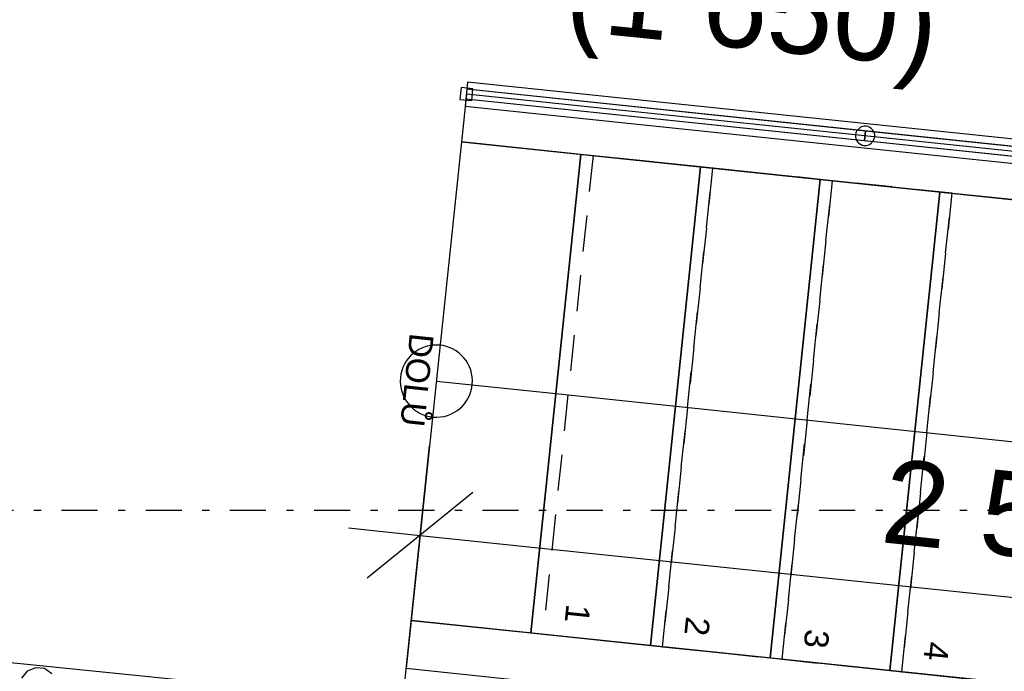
# Model space of a CAD drawing. Extents: x -12025 to 39812, y -30157 to 12.
# Tile 21 of 59: x 14479 to 16526, y -11444 to -10090. Entities that reach past the tile are written whole.
import ezdxf

# ---------------------------------------------------------------- set-up
doc = ezdxf.new("R2010")
doc.units = 0
doc.header["$MEASUREMENT"] = 0
doc.linetypes.add('Čerchovaná S', pattern=[175, 75, -42.5, 15, -42.5])
doc.linetypes.add('Čárkovaná S', pattern=[125, 75, -50])
doc.layers.add('OÚ Dukovany půdorys kóty 2NP', color=7, linetype='Continuous')
doc.layers.add('OÚ Dukovany půdorys podklad 2NP', color=7, linetype='Continuous')
doc.styles.add('Arial', font='txt')

msp = doc.modelspace()

# ---------------------------------------------------------------- linework, layer by layer
at = {"layer": 'OÚ Dukovany půdorys kóty 2NP', "color": 1, "linetype": 'Continuous'}
for p, q in [((15280.4, -11459.9), (15331.2, -10975.1)), ((15421.5, -11072.5), (15201.8, -11250.6)), ((15162.5, -11145.9), (15311.7, -11161.6)), ((15311.7, -11161.6), (17798, -11422.1)), ((15311.7, -11161.6), (17798, -11422.1))]:
    msp.add_line(p, q, dxfattribs=at)
at = {"layer": 'OÚ Dukovany půdorys podklad 2NP', "color": 1, "linetype": 'Continuous'}
for p, q in [((15410.4, -10219.2), (15405.2, -10269)), ((15410.4, -10219.2), (15405.2, -10269)), ((15410.4, -10219.2), (15405.2, -10269)), ((17896.8, -10479.8), (15410.4, -10219.2)), ((17896.8, -10479.8), (15410.4, -10219.2)), ((17896.8, -10479.8), (15410.4, -10219.2)), ((15407.8, -10244.1), (15397.4, -10343.6)), ((15408.8, -10234.2), (15406.8, -10254.1)), ((15408.8, -10234.2), (15406.8, -10254.1)), ((15406.8, -10254.1), (17893.1, -10514.6)), ((15406.8, -10254.1), (16235.6, -10340.9)), ((17894.2, -10504.7), (15407.8, -10244.1)), ((17895.2, -10494.7), (15408.8, -10234.2)), ((16237.6, -10321), (15408.8, -10234.2)), ((15405.2, -10269), (17891.6, -10529.5)), ((15405.2, -10269), (17891.6, -10529.5)), ((15405.2, -10269), (17891.6, -10529.5)), ((17066.4, -10407.9), (16237.6, -10321)), ((15397.4, -10343.6), (15293.1, -11338.1)), ((15397.4, -10343.6), (17883.8, -10604.1)), ((15646, -10369.6), (15397.4, -10343.6)), ((16235.6, -10340.9), (17064.3, -10427.8)), ((15541.8, -11364.2), (15646, -10369.6)), ((15646, -10369.6), (15541.8, -11364.2)), ((15894.7, -10395.7), (15646, -10369.6)), ((15790.4, -11390.2), (15894.7, -10395.7)), ((15894.7, -10395.7), (15790.4, -11390.2)), ((16143.3, -10421.7), (15894.7, -10395.7)), ((16039.1, -11416.3), (16143.3, -10421.7)), ((16143.3, -10421.7), (16039.1, -11416.3)), ((16391.9, -10447.8), (16143.3, -10421.7)), ((16287.7, -11442.3), (16391.9, -10447.8)), ((16391.9, -10447.8), (16287.7, -11442.3)), ((16640.6, -10473.8), (16391.9, -10447.8)), ((15345.3, -10840.8), (15593.9, -10866.9)), ((15593.9, -10866.9), (17583, -11075.4)), ((15293.1, -11338.1), (15282.7, -11437.6)), ((17779.5, -11598.7), (15293.1, -11338.1)), ((15293.1, -11338.1), (15541.8, -11364.2)), ((15541.8, -11364.2), (15790.4, -11390.2)), ((15513.1, -11532.6), (14120.4, -11392.1)), ((15790.4, -11390.2), (16039.1, -11416.3)), ((16039.1, -11416.3), (16287.7, -11442.3)), ((15282.7, -11437.6), (17769.1, -11698.1)), ((16287.7, -11442.3), (16536.3, -11468.4))]:
    msp.add_line(p, q, dxfattribs=at)
at = {"layer": 'OÚ Dukovany půdorys podklad 2NP', "color": 154, "linetype": 'Čerchovaná S'}
msp.add_line((5291.2, -11108.8), (22769.7, -11108.8), dxfattribs=at)
at = {"layer": 'OÚ Dukovany půdorys podklad 2NP', "color": 21, "linetype": 'Continuous'}
for p, q in [((14512.1, -11436.6), (14495, -11443.7)), ((14530.6, -11438.5), (14512.1, -11436.6)), ((14546, -11448.9), (14530.6, -11438.5)), ((14495, -11443.7), (14483.2, -11458))]:
    msp.add_line(p, q, dxfattribs=at)
at = {"layer": 'OÚ Dukovany půdorys podklad 2NP', "color": 1, "linetype": 'Continuous'}
for points in [[(15396.7, -10230.4), (15394.1, -10255.2), (15418.9, -10257.8), (15421.5, -10233)], [(15408.8, -10234.2), (15406.8, -10254.1), (16235.6, -10340.9), (16237.6, -10321)], [(15408.8, -10234.2), (15406.8, -10254.1), (16235.6, -10340.9), (16237.6, -10321)], [(15408.8, -10234.2), (15406.8, -10254.1), (16235.6, -10340.9), (16237.6, -10321)], [(16237.6, -10321), (16235.6, -10340.9), (17064.3, -10427.8), (17066.4, -10407.9)], [(16237.6, -10321), (16235.6, -10340.9), (17064.3, -10427.8), (17066.4, -10407.9)], [(16237.6, -10321), (16235.6, -10340.9), (17064.3, -10427.8), (17066.4, -10407.9)]]:
    msp.add_lwpolyline(points, close=True, dxfattribs=at)
for points in [[(16238.7, -10311.1, 0.414214), (16216.7, -10328.9)], [(16256.5, -10333, 0.414214), (16238.7, -10311.1)], [(16216.7, -10328.9, 0.414214), (16234.5, -10350.9)], [(16234.5, -10350.9, 0.414214), (16256.5, -10333)]]:
    msp.add_lwpolyline(points, format="xyb", dxfattribs=at)
at = {"layer": 'OÚ Dukovany půdorys podklad 2NP', "color": 1, "linetype": 'Čárkovaná S'}
for points in [[(15671, -10372.2), (15566.8, -11366.8), (15815.4, -11392.8), (15919.6, -10398.3)], [(15919.6, -10398.3), (15815.4, -11392.8), (16064, -11418.9), (16168.3, -10424.3)], [(16168.3, -10424.3), (16064, -11418.9), (16312.7, -11445), (16416.9, -10450.4)], [(16416.9, -10450.4), (16312.7, -11445), (16561.3, -11471), (16665.5, -10476.5)]]:
    msp.add_lwpolyline(points, close=True, dxfattribs=at)
at = {"layer": 'OÚ Dukovany půdorys podklad 2NP', "color": 1, "linetype": 'Continuous'}
for start, end in [(85.0261, 265.0261), (-94.9739, 85.0261)]:
    msp.add_arc((15345.3, -10840.8), 75, start, end, dxfattribs=at)

# ---------------------------------------------------------------- texts
at = {"layer": 'OÚ Dukovany půdorys kóty 2NP', "color": 1, "linetype": 'Continuous', "style": 'Arial'}
for s, rotation, p in [('(1 650)', 354.2718, (15608, -10111.2)), ('2\xa0500', 354.0173, (16266.2, -11175.3))]:
    msp.add_text(s, height=175, rotation=rotation, dxfattribs=at).set_placement(p)
at = {"layer": 'OÚ Dukovany půdorys podklad 2NP', "color": 1, "linetype": 'Continuous', "style": 'Arial'}
for s, p in [('DOLŮ', (15290.4, -10739.5)), ('1', (15616, -11302.6)), ('2', (15864.7, -11328.7)), ('3', (16112.9, -11354.7)), ('4', (16362, -11380.8))]:
    msp.add_text(s, height=50, rotation=264.0173, dxfattribs=at).set_placement(p)

doc.saveas('drawing.dxf')
